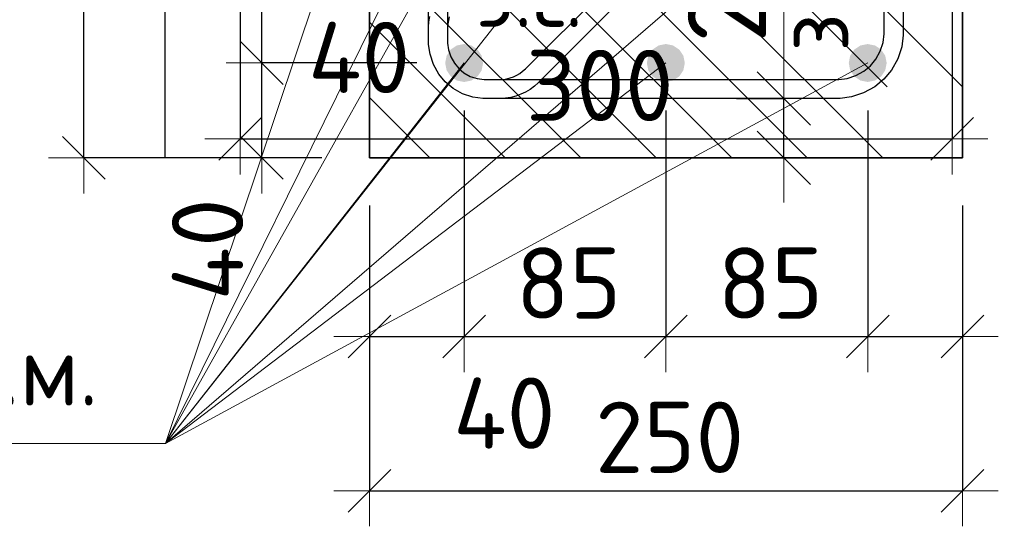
# Model space of a CAD drawing. Header units: metres. Extents: x -38 to 93, y -15 to 21.
# Tile 93 of 194: x 72.053 to 72.468, y 2.937 to 3.15. Entities that reach past the tile are written whole.
import ezdxf

# ---------------------------------------------------------------- set-up
doc = ezdxf.new("R2010")
doc.units = ezdxf.units.M
doc.header["$PDMODE"] = 65
doc.linetypes.add('______4', pattern=[0.135, 0.105, -0.03])
for name, color, linetype, lineweight in [('XR$3$Арм.стержн. Хомут', 240, 'Continuous', 35), ('XR$3$Арм.стержн.горизонт. 1', 180, 'Continuous', 35), ('XR$3$Размерная линия (1)', 7, 'Continuous', 13), ('XR$3$Размерная линия_ общее', 7, 'Continuous', 13), ('XR$5$Размерная линия (1)', 7, 'Continuous', 13)]:
    doc.layers.add(name, color=color, linetype=linetype, lineweight=lineweight)
doc.styles.add('ISOCPEUR', font='txt')
doc.dimstyles.new('DIMSTYLE_10', dxfattribs={"dimtxt": 0.033, "dimasz": 0.0375, "dimexe": 0, "dimexo": 0, "dimgap": 0.0165, "dimtad": 2, "dimdec": 0, "dimlfac": 1000, "dimrnd": 1, "dimzin": 12, "dimdsep": 46, "dimtxsty": 'ISOCPEUR', "dimblk1": 'ALL_ML_STRICH', "dimblk2": 'ALL_ML_STRICH', "dimsah": 1, "dimcen": 0, "dimclrd": 7, "dimclre": 256, "dimclrt": 7, "dimadec": 0, "dimazin": 0, "dimtfac": 1, "dimtdec": 0, "dimtix": 1, "dimtmove": 2, "dimatfit": 3, "dimfxl": 0, "dimtvp": 1.2, "dimtzin": 0, "dimlwd": 0, "dimlwe": -3, "dimarcsym": 0})
doc.dimstyles.new('DIMSTYLE_12', dxfattribs={"dimtxt": 0.03, "dimasz": 0.03, "dimexe": 0, "dimexo": 0, "dimgap": 0.015, "dimtad": 2, "dimdec": 0, "dimlfac": 1000, "dimrnd": 1, "dimzin": 12, "dimdsep": 46, "dimtxsty": 'ISOCPEUR', "dimblk1": 'ALL_ML_STRICH', "dimblk2": 'ALL_ML_STRICH', "dimsah": 1, "dimcen": 0, "dimclrd": 7, "dimclre": 256, "dimclrt": 7, "dimadec": 0, "dimazin": 0, "dimtfac": 1, "dimtdec": 0, "dimtix": 1, "dimtmove": 2, "dimatfit": 3, "dimfxl": 0, "dimtzin": 0, "dimlwd": 0, "dimlwe": -3, "dimarcsym": 0})
doc.dimstyles.new('DIMSTYLE_14', dxfattribs={"dimtxt": 0.03, "dimasz": 0.03, "dimexe": 0, "dimexo": 0, "dimgap": 0.015, "dimtad": 2, "dimdec": 0, "dimlfac": 1000, "dimrnd": 1, "dimzin": 12, "dimdsep": 46, "dimtxsty": 'ISOCPEUR', "dimblk1": 'ALL_ML_STRICH', "dimblk2": 'ALL_ML_STRICH', "dimsah": 1, "dimcen": 0, "dimclrd": 7, "dimclre": 256, "dimclrt": 7, "dimadec": 0, "dimazin": 0, "dimtfac": 1, "dimtdec": 0, "dimtix": 1, "dimtmove": 2, "dimatfit": 3, "dimfxl": 0, "dimtvp": 1.2, "dimtzin": 0, "dimlwd": 0, "dimlwe": -3, "dimarcsym": 0})
doc.dimstyles.new('DIMSTYLE_15', dxfattribs={"dimtxt": 0.03, "dimasz": 0.03, "dimexe": 0, "dimexo": 0, "dimgap": 0.015, "dimtad": 0, "dimdec": 0, "dimlfac": 1000, "dimrnd": 1, "dimzin": 12, "dimdsep": 46, "dimtxsty": 'ISOCPEUR', "dimblk1": 'ALL_ML_STRICH', "dimblk2": 'ALL_ML_STRICH', "dimsah": 1, "dimcen": 0, "dimclrd": 7, "dimclre": 256, "dimclrt": 7, "dimadec": 0, "dimazin": 0, "dimtfac": 1, "dimtdec": 0, "dimtix": 1, "dimtmove": 2, "dimatfit": 3, "dimfxl": 0, "dimtvp": 1.2, "dimtzin": 0, "dimlwd": 0, "dimlwe": -3, "dimarcsym": 0})
doc.dimstyles.new('DIMSTYLE_19', dxfattribs={"dimtxt": 0.03, "dimasz": 0.03, "dimexe": 0, "dimexo": 0, "dimgap": 0.015, "dimtad": 2, "dimdec": 0, "dimlfac": 1000, "dimrnd": 5, "dimzin": 12, "dimdsep": 46, "dimtxsty": 'ISOCPEUR', "dimblk1": 'ALL_ML_STRICH', "dimblk2": 'ALL_ML_STRICH', "dimsah": 1, "dimcen": 0, "dimclrd": 7, "dimclre": 256, "dimclrt": 7, "dimadec": 0, "dimazin": 0, "dimtfac": 1, "dimtdec": 0, "dimtix": 1, "dimtmove": 2, "dimatfit": 3, "dimfxl": 0, "dimtzin": 0, "dimlwd": 0, "dimlwe": -3, "dimarcsym": 0})
doc.dimstyles.new('DIMSTYLE_26', dxfattribs={"dimtxt": 0.03, "dimasz": 0.03, "dimexe": 0, "dimexo": 0, "dimgap": 0.015, "dimtad": 0, "dimdec": 0, "dimlfac": 1000, "dimrnd": 5, "dimzin": 12, "dimdsep": 46, "dimtxsty": 'ISOCPEUR', "dimblk1": 'ALL_ML_STRICH', "dimblk2": 'ALL_ML_STRICH', "dimsah": 1, "dimcen": 0, "dimclrd": 7, "dimclre": 256, "dimclrt": 7, "dimadec": 0, "dimazin": 0, "dimtfac": 1, "dimtdec": 0, "dimtix": 1, "dimtmove": 2, "dimatfit": 3, "dimfxl": 0, "dimtvp": 1.2, "dimtzin": 0, "dimlwd": 0, "dimlwe": -3, "dimarcsym": 0})

# ---------------------------------------------------------------- blocks, each defined once
blk = doc.blocks.new('ALL_ML_STRICH')
at = {"color": 0, "linetype": 'ByBlock', "lineweight": -2}
for p, q in [((0, -0.5), (0, 0.5)), ((-0.3, -0.3), (0.3, 0.3)), ((-1, 0), (0.5, 0))]:
    blk.add_line(p, q, dxfattribs=at)
blk = doc.blocks.new('*D63')
at = {"layer": 'DEFPOINTS', "color": 7, "linetype": 'Continuous', "lineweight": 13, "transparency": 33554687}
for p in [(72.20014, 3.17434), (72.20014, 3.13936), (72.22514, 3.13436)]:
    blk.add_point(p, dxfattribs=at)
at = {"layer": 'XR$3$Размерная линия_ общее', "color": 253, "linetype": 'Continuous', "lineweight": -2, "true_color": 0xa0a0a0, "transparency": 33554687}
for p, q in [((72.20014, 3.15936), (72.20014, 3.17434)), ((72.22514, 3.15436), (72.22514, 3.17434))]:
    blk.add_line(p, q, dxfattribs=at)
at = {"layer": 'XR$3$Размерная линия_ общее', "color": 7, "linetype": 'Continuous', "lineweight": -2, "transparency": 33554687}
blk.add_line((72.20014, 3.17434), (72.22514, 3.17434), dxfattribs=at)
at = {"layer": 'XR$3$Размерная линия_ общее', "color": 7, "linetype": 'Continuous', "lineweight": 13, "transparency": 33554687, "xscale": 0.0375, "yscale": 0.0375, "zscale": 0.0375, "rotation": 180}
blk.add_blockref('ALL_ML_STRICH', (72.20014, 3.17434), dxfattribs=at)
at = {"layer": 'XR$3$Размерная линия_ общее', "color": 7, "linetype": 'Continuous', "lineweight": 13, "transparency": 33554687, "xscale": 0.0375, "yscale": 0.0375, "zscale": 0.0375}
blk.add_blockref('ALL_ML_STRICH', (72.22514, 3.17434), dxfattribs=at)
at = {"layer": 'XR$3$Размерная линия_ общее', "color": 7, "linetype": 'Continuous', "lineweight": 13, "transparency": 33554687, "insert": (72.27186, 3.19834), "char_height": 0.033, "width": 0.066, "attachment_point": 5, "style": 'ISOCPEUR'}
blk.add_mtext('\\A1;{25}', dxfattribs=at)
at = {"layer": 'XR$3$Размерная линия_ общее', "color": 7, "linetype": 'Continuous', "lineweight": 13, "transparency": 33554687, "insert": (72.24492, 3.17413), "char_height": 0.027, "width": 0.00135, "attachment_point": 1, "line_spacing_factor": 0.60241, "style": 'ISOCPEUR'}
blk.add_mtext('з.с.', dxfattribs=at)
blk = doc.blocks.new('*D64')
at = {"layer": 'DEFPOINTS', "color": 7, "linetype": 'Continuous', "lineweight": 13, "transparency": 33554687}
for p in [(72.33484, 3.11697), (72.33984, 3.09197), (72.37483, 3.09197)]:
    blk.add_point(p, dxfattribs=at)
at = {"layer": 'XR$3$Размерная линия_ общее', "color": 253, "linetype": 'Continuous', "lineweight": -2, "true_color": 0xa0a0a0, "transparency": 33554687}
for p, q in [((72.35484, 3.11697), (72.37483, 3.11697)), ((72.35984, 3.09197), (72.37483, 3.09197))]:
    blk.add_line(p, q, dxfattribs=at)
at = {"layer": 'XR$3$Размерная линия_ общее', "color": 7, "linetype": 'Continuous', "lineweight": -2, "transparency": 33554687}
blk.add_line((72.37483, 3.09197), (72.37483, 3.11697), dxfattribs=at)
at = {"layer": 'XR$3$Размерная линия_ общее', "color": 7, "linetype": 'Continuous', "lineweight": 13, "transparency": 33554687, "xscale": 0.0375, "yscale": 0.0375, "zscale": 0.0375}
for p, rotation in [((72.37483, 3.11697), 90), ((72.37483, 3.09197), 270)]:
    blk.add_blockref('ALL_ML_STRICH', p, dxfattribs=dict(at, rotation=rotation))
at = {"layer": 'XR$3$Размерная линия_ общее', "color": 7, "linetype": 'Continuous', "lineweight": 13, "transparency": 33554687, "insert": (72.37504, 3.13675), "char_height": 0.027, "width": 0.00135, "attachment_point": 1, "rotation": 90, "line_spacing_factor": 0.60241, "style": 'ISOCPEUR'}
blk.add_mtext('з.с.', dxfattribs=at)
at = {"layer": 'XR$3$Размерная линия_ общее', "color": 7, "linetype": 'Continuous', "lineweight": 13, "transparency": 33554687, "insert": (72.35083, 3.1637), "char_height": 0.033, "width": 0.066, "attachment_point": 5, "rotation": 90, "style": 'ISOCPEUR'}
blk.add_mtext('\\A1;{25}', dxfattribs=at)
blk = doc.blocks.new('*D73')
at = {"layer": 'DEFPOINTS', "color": 7, "linetype": 'Continuous', "lineweight": 13, "transparency": 33554687}
for p in [(72.20018, 3.39197), (72.07983, 3.09197), (72.20014, 3.09197)]:
    blk.add_point(p, dxfattribs=at)
at = {"layer": 'XR$3$Размерная линия (1)', "color": 9, "linetype": 'Continuous', "lineweight": -2, "true_color": 0xc7c7c7, "transparency": 33554687}
for p, q in [((72.18018, 3.39197), (72.07983, 3.39197)), ((72.18014, 3.09197), (72.07983, 3.09197))]:
    blk.add_line(p, q, dxfattribs=at)
at = {"layer": 'XR$3$Размерная линия (1)', "color": 7, "linetype": 'Continuous', "lineweight": -2, "transparency": 33554687}
blk.add_line((72.07983, 3.09197), (72.07983, 3.39197), dxfattribs=at)
at = {"layer": 'XR$3$Размерная линия (1)', "color": 7, "linetype": 'Continuous', "lineweight": 13, "transparency": 33554687, "xscale": 0.03, "yscale": 0.03, "zscale": 0.03}
for p, rotation in [((72.07983, 3.39197), 90), ((72.07983, 3.09197), 270)]:
    blk.add_blockref('ALL_ML_STRICH', p, dxfattribs=dict(at, rotation=rotation))
at = {"layer": 'XR$3$Размерная линия (1)', "color": 7, "linetype": 'Continuous', "lineweight": 13, "transparency": 33554687, "insert": (72.05733, 3.24347), "char_height": 0.03, "width": 0.09, "attachment_point": 5, "rotation": 90, "style": 'ISOCPEUR'}
blk.add_mtext('\\A1;{300}', dxfattribs=at)
blk = doc.blocks.new('*D74')
at = {"layer": 'DEFPOINTS', "color": 7, "linetype": 'Continuous', "lineweight": 13, "transparency": 33554687}
for p in [(72.20018, 3.09197), (72.45014, 3.09197), (72.20018, 2.95174)]:
    blk.add_point(p, dxfattribs=at)
at = {"layer": 'XR$3$Размерная линия (1)', "color": 9, "linetype": 'Continuous', "lineweight": -2, "true_color": 0xc7c7c7, "transparency": 33554687}
for p, q in [((72.20018, 3.07197), (72.20018, 2.95174)), ((72.45014, 3.07197), (72.45014, 2.95174))]:
    blk.add_line(p, q, dxfattribs=at)
at = {"layer": 'XR$3$Размерная линия (1)', "color": 7, "linetype": 'Continuous', "lineweight": -2, "transparency": 33554687}
blk.add_line((72.20018, 2.95174), (72.45014, 2.95174), dxfattribs=at)
at = {"layer": 'XR$3$Размерная линия (1)', "color": 7, "linetype": 'Continuous', "lineweight": 13, "transparency": 33554687, "xscale": 0.03, "yscale": 0.03, "zscale": 0.03, "rotation": 180}
blk.add_blockref('ALL_ML_STRICH', (72.20018, 2.95174), dxfattribs=at)
at = {"layer": 'XR$3$Размерная линия (1)', "color": 7, "linetype": 'Continuous', "lineweight": 13, "transparency": 33554687, "xscale": 0.03, "yscale": 0.03, "zscale": 0.03}
blk.add_blockref('ALL_ML_STRICH', (72.45014, 2.95174), dxfattribs=at)
at = {"layer": 'XR$3$Размерная линия (1)', "color": 7, "linetype": 'Continuous', "lineweight": 13, "transparency": 33554687, "insert": (72.32666, 2.97424), "char_height": 0.03, "width": 0.09, "attachment_point": 5, "style": 'ISOCPEUR'}
blk.add_mtext('\\A1;{250}', dxfattribs=at)
blk = doc.blocks.new('*D75')
at = {"layer": 'DEFPOINTS', "color": 7, "linetype": 'Continuous', "lineweight": 13, "transparency": 33554687}
for p in [(72.2401, 3.13197), (72.20018, 3.09197), (72.20018, 3.01674)]:
    blk.add_point(p, dxfattribs=at)
at = {"layer": 'XR$3$Размерная линия (1)', "color": 9, "linetype": 'Continuous', "lineweight": -2, "true_color": 0xc7c7c7, "transparency": 33554687}
for p, q in [((72.2401, 3.11197), (72.2401, 3.01674)), ((72.20018, 3.07197), (72.20018, 3.01674))]:
    blk.add_line(p, q, dxfattribs=at)
at = {"layer": 'XR$3$Размерная линия (1)', "color": 7, "linetype": 'Continuous', "lineweight": -2, "transparency": 33554687}
blk.add_line((72.20018, 3.01674), (72.2401, 3.01674), dxfattribs=at)
at = {"layer": 'XR$3$Размерная линия (1)', "color": 7, "linetype": 'Continuous', "lineweight": 13, "transparency": 33554687, "xscale": 0.03, "yscale": 0.03, "zscale": 0.03, "rotation": 180}
blk.add_blockref('ALL_ML_STRICH', (72.20018, 3.01674), dxfattribs=at)
at = {"layer": 'XR$3$Размерная линия (1)', "color": 7, "linetype": 'Continuous', "lineweight": 13, "transparency": 33554687, "xscale": 0.03, "yscale": 0.03, "zscale": 0.03}
blk.add_blockref('ALL_ML_STRICH', (72.2401, 3.01674), dxfattribs=at)
at = {"layer": 'XR$3$Размерная линия (1)', "color": 7, "linetype": 'Continuous', "lineweight": 13, "transparency": 33554687, "insert": (72.25698, 2.98442), "char_height": 0.03, "width": 0.06, "attachment_point": 5, "style": 'ISOCPEUR'}
blk.add_mtext('\\A1;{40}', dxfattribs=at)
blk = doc.blocks.new('*D76')
at = {"layer": 'DEFPOINTS', "color": 7, "linetype": 'Continuous', "lineweight": 13, "transparency": 33554687}
for p in [(72.2401, 3.13197), (72.3251, 3.13197), (72.2401, 3.01674)]:
    blk.add_point(p, dxfattribs=at)
at = {"layer": 'XR$3$Размерная линия (1)', "color": 9, "linetype": 'Continuous', "lineweight": -2, "true_color": 0xc7c7c7, "transparency": 33554687}
for p, q in [((72.2401, 3.11197), (72.2401, 3.01674)), ((72.3251, 3.11197), (72.3251, 3.01674))]:
    blk.add_line(p, q, dxfattribs=at)
at = {"layer": 'XR$3$Размерная линия (1)', "color": 7, "linetype": 'Continuous', "lineweight": -2, "transparency": 33554687}
blk.add_line((72.2401, 3.01674), (72.3251, 3.01674), dxfattribs=at)
at = {"layer": 'XR$3$Размерная линия (1)', "color": 7, "linetype": 'Continuous', "lineweight": 13, "transparency": 33554687, "xscale": 0.03, "yscale": 0.03, "zscale": 0.03, "rotation": 180}
blk.add_blockref('ALL_ML_STRICH', (72.2401, 3.01674), dxfattribs=at)
at = {"layer": 'XR$3$Размерная линия (1)', "color": 7, "linetype": 'Continuous', "lineweight": 13, "transparency": 33554687, "xscale": 0.03, "yscale": 0.03, "zscale": 0.03}
blk.add_blockref('ALL_ML_STRICH', (72.3251, 3.01674), dxfattribs=at)
at = {"layer": 'XR$3$Размерная линия (1)', "color": 7, "linetype": 'Continuous', "lineweight": 13, "transparency": 33554687, "insert": (72.2841, 3.03924), "char_height": 0.03, "width": 0.06, "attachment_point": 5, "style": 'ISOCPEUR'}
blk.add_mtext('\\A1;{85}', dxfattribs=at)
blk = doc.blocks.new('*D77')
at = {"layer": 'DEFPOINTS', "color": 7, "linetype": 'Continuous', "lineweight": 13, "transparency": 33554687}
for p in [(72.3251, 3.13197), (72.41018, 3.13197), (72.3251, 3.01674)]:
    blk.add_point(p, dxfattribs=at)
at = {"layer": 'XR$3$Размерная линия (1)', "color": 9, "linetype": 'Continuous', "lineweight": -2, "true_color": 0xc7c7c7, "transparency": 33554687}
for p, q in [((72.3251, 3.11197), (72.3251, 3.01674)), ((72.41018, 3.11197), (72.41018, 3.01674))]:
    blk.add_line(p, q, dxfattribs=at)
at = {"layer": 'XR$3$Размерная линия (1)', "color": 7, "linetype": 'Continuous', "lineweight": -2, "transparency": 33554687}
blk.add_line((72.3251, 3.01674), (72.41018, 3.01674), dxfattribs=at)
at = {"layer": 'XR$3$Размерная линия (1)', "color": 7, "linetype": 'Continuous', "lineweight": 13, "transparency": 33554687, "xscale": 0.03, "yscale": 0.03, "zscale": 0.03, "rotation": 180}
blk.add_blockref('ALL_ML_STRICH', (72.3251, 3.01674), dxfattribs=at)
at = {"layer": 'XR$3$Размерная линия (1)', "color": 7, "linetype": 'Continuous', "lineweight": 13, "transparency": 33554687, "xscale": 0.03, "yscale": 0.03, "zscale": 0.03}
blk.add_blockref('ALL_ML_STRICH', (72.41018, 3.01674), dxfattribs=at)
at = {"layer": 'XR$3$Размерная линия (1)', "color": 7, "linetype": 'Continuous', "lineweight": 13, "transparency": 33554687, "insert": (72.36914, 3.03924), "char_height": 0.03, "width": 0.06, "attachment_point": 5, "style": 'ISOCPEUR'}
blk.add_mtext('\\A1;{85}', dxfattribs=at)
blk = doc.blocks.new('*D78')
at = {"layer": 'DEFPOINTS', "color": 7, "linetype": 'Continuous', "lineweight": 13, "transparency": 33554687}
for p in [(72.41018, 3.13197), (72.45014, 3.09197), (72.41018, 3.01674)]:
    blk.add_point(p, dxfattribs=at)
at = {"layer": 'XR$3$Размерная линия (1)', "color": 9, "linetype": 'Continuous', "lineweight": -2, "true_color": 0xc7c7c7, "transparency": 33554687}
for p, q in [((72.41018, 3.11197), (72.41018, 3.01674)), ((72.45014, 3.07197), (72.45014, 3.01674))]:
    blk.add_line(p, q, dxfattribs=at)
at = {"layer": 'XR$3$Размерная линия (1)', "color": 7, "linetype": 'Continuous', "lineweight": -2, "transparency": 33554687}
blk.add_line((72.41018, 3.01674), (72.45014, 3.01674), dxfattribs=at)
at = {"layer": 'XR$3$Размерная линия (1)', "color": 7, "linetype": 'Continuous', "lineweight": 13, "transparency": 33554687, "xscale": 0.03, "yscale": 0.03, "zscale": 0.03, "rotation": 180}
blk.add_blockref('ALL_ML_STRICH', (72.41018, 3.01674), dxfattribs=at)
at = {"layer": 'XR$3$Размерная линия (1)', "color": 7, "linetype": 'Continuous', "lineweight": 13, "transparency": 33554687, "xscale": 0.03, "yscale": 0.03, "zscale": 0.03}
blk.add_blockref('ALL_ML_STRICH', (72.45014, 3.01674), dxfattribs=at)
at = {"layer": 'XR$3$Размерная линия (1)', "color": 7, "linetype": 'Continuous', "lineweight": 13, "transparency": 33554687, "insert": (72.49048, 3.03894), "char_height": 0.03, "width": 0.06, "attachment_point": 5, "style": 'ISOCPEUR'}
blk.add_mtext('\\A1;{40}', dxfattribs=at)
blk = doc.blocks.new('*D369')
at = {"layer": 'DEFPOINTS', "color": 7, "linetype": 'Continuous', "lineweight": 13, "transparency": 33554687}
for p in [(72.2401, 3.13197), (72.15483, 3.09197), (72.20014, 3.09197)]:
    blk.add_point(p, dxfattribs=at)
at = {"layer": 'XR$3$Размерная линия (1)', "color": 9, "linetype": 'Continuous', "lineweight": -2, "true_color": 0xc7c7c7, "transparency": 33554687}
for p, q in [((72.2201, 3.13197), (72.15483, 3.13197)), ((72.18014, 3.09197), (72.15483, 3.09197))]:
    blk.add_line(p, q, dxfattribs=at)
at = {"layer": 'XR$3$Размерная линия (1)', "color": 7, "linetype": 'Continuous', "lineweight": -2, "transparency": 33554687}
blk.add_line((72.15483, 3.09197), (72.15483, 3.13197), dxfattribs=at)
at = {"layer": 'XR$3$Размерная линия (1)', "color": 7, "linetype": 'Continuous', "lineweight": 13, "transparency": 33554687, "xscale": 0.03, "yscale": 0.03, "zscale": 0.03}
for p, rotation in [((72.15483, 3.13197), 90), ((72.15483, 3.09197), 270)]:
    blk.add_blockref('ALL_ML_STRICH', p, dxfattribs=dict(at, rotation=rotation))
at = {"layer": 'XR$3$Размерная линия (1)', "color": 7, "linetype": 'Continuous', "lineweight": 13, "transparency": 33554687, "insert": (72.13193, 3.05341), "char_height": 0.03, "width": 0.06, "attachment_point": 5, "rotation": 90, "style": 'ISOCPEUR'}
blk.add_mtext('\\A1;{40}', dxfattribs=at)
blk = doc.blocks.new('*D370')
at = {"layer": 'DEFPOINTS', "color": 7, "linetype": 'Continuous', "lineweight": 13, "transparency": 33554687}
for p in [(72.2401, 3.22697), (72.15483, 3.13197), (72.2401, 3.13197)]:
    blk.add_point(p, dxfattribs=at)
at = {"layer": 'XR$3$Размерная линия (1)', "color": 9, "linetype": 'Continuous', "lineweight": -2, "true_color": 0xc7c7c7, "transparency": 33554687}
for p, q in [((72.2201, 3.22697), (72.15483, 3.22697)), ((72.2201, 3.13197), (72.15483, 3.13197))]:
    blk.add_line(p, q, dxfattribs=at)
at = {"layer": 'XR$3$Размерная линия (1)', "color": 7, "linetype": 'Continuous', "lineweight": -2, "transparency": 33554687}
blk.add_line((72.15483, 3.13197), (72.15483, 3.22697), dxfattribs=at)
at = {"layer": 'XR$3$Размерная линия (1)', "color": 7, "linetype": 'Continuous', "lineweight": 13, "transparency": 33554687, "xscale": 0.03, "yscale": 0.03, "zscale": 0.03}
for p, rotation in [((72.15483, 3.22697), 90), ((72.15483, 3.13197), 270)]:
    blk.add_blockref('ALL_ML_STRICH', p, dxfattribs=dict(at, rotation=rotation))
at = {"layer": 'XR$3$Размерная линия (1)', "color": 7, "linetype": 'Continuous', "lineweight": 13, "transparency": 33554687, "insert": (72.13233, 3.18097), "char_height": 0.03, "width": 0.06, "attachment_point": 5, "rotation": 90, "style": 'ISOCPEUR'}
blk.add_mtext('\\A1;{95}', dxfattribs=at)
blk = doc.blocks.new('*D712')
at = {"layer": 'DEFPOINTS', "color": 7, "linetype": 'Continuous', "lineweight": 13, "transparency": 33554687}
for p in [(72.14573, 3.249), (72.44573, 3.249), (72.14573, 3.10001)]:
    blk.add_point(p, dxfattribs=at)
at = {"layer": 'XR$5$Размерная линия (1)', "color": 9, "linetype": 'Continuous', "lineweight": -2, "true_color": 0xc7c7c7, "transparency": 33554687}
for p, q in [((72.14573, 3.229), (72.14573, 3.10001)), ((72.44573, 3.229), (72.44573, 3.10001))]:
    blk.add_line(p, q, dxfattribs=at)
at = {"layer": 'XR$5$Размерная линия (1)', "color": 7, "linetype": 'Continuous', "lineweight": -2, "transparency": 33554687}
blk.add_line((72.14573, 3.10001), (72.44573, 3.10001), dxfattribs=at)
at = {"layer": 'XR$5$Размерная линия (1)', "color": 7, "linetype": 'Continuous', "lineweight": 13, "transparency": 33554687, "xscale": 0.03, "yscale": 0.03, "zscale": 0.03, "rotation": 180}
blk.add_blockref('ALL_ML_STRICH', (72.14573, 3.10001), dxfattribs=at)
at = {"layer": 'XR$5$Размерная линия (1)', "color": 7, "linetype": 'Continuous', "lineweight": 13, "transparency": 33554687, "xscale": 0.03, "yscale": 0.03, "zscale": 0.03}
blk.add_blockref('ALL_ML_STRICH', (72.44573, 3.10001), dxfattribs=at)
at = {"layer": 'XR$5$Размерная линия (1)', "color": 7, "linetype": 'Continuous', "lineweight": 13, "transparency": 33554687, "insert": (72.29723, 3.12251), "char_height": 0.03, "width": 0.09, "attachment_point": 5, "style": 'ISOCPEUR'}
blk.add_mtext('\\A1;{300}', dxfattribs=at)
blk = doc.blocks.new('*D713')
at = {"layer": 'DEFPOINTS', "color": 7, "linetype": 'Continuous', "lineweight": 13, "transparency": 33554687}
for p in [(72.18565, 3.289), (72.14573, 3.249), (72.14573, 3.17501)]:
    blk.add_point(p, dxfattribs=at)
at = {"layer": 'XR$5$Размерная линия (1)', "color": 9, "linetype": 'Continuous', "lineweight": -2, "true_color": 0xc7c7c7, "transparency": 33554687}
for p, q in [((72.18565, 3.269), (72.18565, 3.17501)), ((72.14573, 3.229), (72.14573, 3.17501))]:
    blk.add_line(p, q, dxfattribs=at)
at = {"layer": 'XR$5$Размерная линия (1)', "color": 7, "linetype": 'Continuous', "lineweight": -2, "transparency": 33554687}
blk.add_line((72.14573, 3.17501), (72.18565, 3.17501), dxfattribs=at)
at = {"layer": 'XR$5$Размерная линия (1)', "color": 7, "linetype": 'Continuous', "lineweight": 13, "transparency": 33554687, "xscale": 0.03, "yscale": 0.03, "zscale": 0.03, "rotation": 180}
blk.add_blockref('ALL_ML_STRICH', (72.14573, 3.17501), dxfattribs=at)
at = {"layer": 'XR$5$Размерная линия (1)', "color": 7, "linetype": 'Continuous', "lineweight": 13, "transparency": 33554687, "xscale": 0.03, "yscale": 0.03, "zscale": 0.03}
blk.add_blockref('ALL_ML_STRICH', (72.18565, 3.17501), dxfattribs=at)
at = {"layer": 'XR$5$Размерная линия (1)', "color": 7, "linetype": 'Continuous', "lineweight": 13, "transparency": 33554687, "insert": (72.19582, 3.1343), "char_height": 0.03, "width": 0.06, "attachment_point": 5, "style": 'ISOCPEUR'}
blk.add_mtext('\\A1;{40}', dxfattribs=at)

msp = doc.modelspace()

# ---------------------------------------------------------------- hatches: boundary and pattern name
at = {"linetype": 'Continuous', "lineweight": 25, "transparency": 33554687}
h = msp.add_hatch(dxfattribs=at)
h.set_pattern_fill('__________540', scale=0.015, style=0, pattern_type=2)
h.set_pattern_definition([(135, (0, 0), (-0.031819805, -0.031819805), [0.4, -0.05, 0, -0.05]), (135, (-0.01591, -0.01591), (-0.031819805, -0.031819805), [0.8, -0.1, 0.1, -0.1])])
h.paths.add_polyline_path([(72.20014, 3.09197), (72.45014, 3.09197), (72.45014, 3.19197), (72.20014, 3.19197)], flags=0)
at = {"layer": 'XR$3$Арм.стержн.горизонт. 1', "linetype": 'Continuous', "lineweight": 50, "transparency": 33554687}
for points in [[(72.24806, 3.13197), (72.24745, 3.13503), (72.24572, 3.13763), (72.24312, 3.13936), (72.24006, 3.13997), (72.237, 3.13936), (72.23441, 3.13763), (72.23267, 3.13503), (72.23206, 3.13197), (72.23267, 3.12891), (72.23441, 3.12632), (72.237, 3.12458), (72.24006, 3.12397), (72.24312, 3.12458), (72.24572, 3.12632), (72.24745, 3.12891)], [(72.33306, 3.13197), (72.33245, 3.13503), (72.33072, 3.13763), (72.32812, 3.13936), (72.32506, 3.13997), (72.322, 3.13936), (72.31941, 3.13763), (72.31767, 3.13503), (72.31706, 3.13197), (72.31767, 3.12891), (72.31941, 3.12632), (72.322, 3.12458), (72.32506, 3.12397), (72.32812, 3.12458), (72.33072, 3.12632), (72.33245, 3.12891)], [(72.41814, 3.13197), (72.41753, 3.13503), (72.4158, 3.13763), (72.4132, 3.13936), (72.41014, 3.13997), (72.40708, 3.13936), (72.40448, 3.13763), (72.40275, 3.13503), (72.40214, 3.13197), (72.40275, 3.12891), (72.40448, 3.12632), (72.40708, 3.12458), (72.41014, 3.12397), (72.4132, 3.12458), (72.4158, 3.12632), (72.41753, 3.12891)]]:
    msp.add_hatch(color=7, dxfattribs=at).paths.add_polyline_path(points)

# ---------------------------------------------------------------- linework, layer by layer
at = {"color": 7, "linetype": '______4', "lineweight": 25, "transparency": 33554687}
msp.add_line((72.11412, 3.09197), (72.11412, 3.49197), dxfattribs=at)
at = {"color": 7, "linetype": 'Continuous', "lineweight": 35, "transparency": 33554687}
for p, q in [((72.20014, 3.19197), (72.20014, 3.09197)), ((72.45014, 3.09197), (72.45014, 3.19197)), ((72.20014, 3.09197), (72.45014, 3.09197))]:
    msp.add_line(p, q, dxfattribs=at)
at = {"color": 7, "linetype": 'Continuous', "lineweight": 13, "transparency": 33554687}
msp.add_line((72.37483, 3.11697), (72.37483, 3.18097), dxfattribs=at)
at = {"layer": 'XR$3$Арм.стержн. Хомут', "color": 40, "linetype": 'Continuous', "lineweight": 25, "transparency": 33554687}
for points in [[(72.30331, 3.15558), (72.27132, 3.12359), (72.26969, 3.12218), (72.26788, 3.12087), (72.26594, 3.11973), (72.26394, 3.1188), (72.26187, 3.11805), (72.2597, 3.11748), (72.25749, 3.11712), (72.25534, 3.11697), (72.24795, 3.11697), (72.24378, 3.11755), (72.23943, 3.11899), (72.23542, 3.12123), (72.23212, 3.12399), (72.22936, 3.12729), (72.22712, 3.1313), (72.22568, 3.13565), (72.2251, 3.13982), (72.2251, 3.3373)], [(72.42514, 3.3373), (72.42514, 3.14365), (72.42446, 3.13877), (72.42279, 3.13369), (72.42017, 3.12901), (72.41695, 3.12516), (72.4131, 3.12194), (72.40842, 3.11933), (72.40334, 3.11765), (72.39846, 3.11697), (72.24795, 3.11697), (72.24378, 3.11755), (72.23943, 3.11899), (72.23542, 3.12123), (72.23212, 3.12399), (72.22936, 3.12729), (72.22712, 3.1313), (72.22568, 3.13565), (72.2251, 3.13982), (72.2251, 3.14721), (72.22525, 3.14936), (72.22561, 3.15157)], [(72.30331, 3.15558), (72.27132, 3.12359), (72.26969, 3.12218), (72.26788, 3.12087), (72.26594, 3.11973), (72.26394, 3.1188), (72.26187, 3.11805), (72.2597, 3.11748), (72.25749, 3.11712), (72.25534, 3.11697), (72.24795, 3.11697), (72.24378, 3.11755), (72.23943, 3.11899), (72.23542, 3.12123), (72.23212, 3.12399), (72.22936, 3.12729), (72.22712, 3.1313), (72.22568, 3.13565), (72.2251, 3.13982), (72.2251, 3.3373)], [(72.42514, 3.3373), (72.42514, 3.14365), (72.42446, 3.13877), (72.42279, 3.13369), (72.42017, 3.12901), (72.41695, 3.12516), (72.4131, 3.12194), (72.40842, 3.11933), (72.40334, 3.11765), (72.39846, 3.11697), (72.24795, 3.11697), (72.24378, 3.11755), (72.23943, 3.11899), (72.23542, 3.12123), (72.23212, 3.12399), (72.22936, 3.12729), (72.22712, 3.1313), (72.22568, 3.13565), (72.2251, 3.13982), (72.2251, 3.14721), (72.22525, 3.14936), (72.22561, 3.15157)], [(72.30331, 3.15558), (72.27132, 3.12359), (72.26969, 3.12218), (72.26788, 3.12087), (72.26594, 3.11973), (72.26394, 3.1188), (72.26187, 3.11805), (72.2597, 3.11748), (72.25749, 3.11712), (72.25534, 3.11697), (72.24795, 3.11697), (72.24378, 3.11755), (72.23943, 3.11899), (72.23542, 3.12123), (72.23212, 3.12399), (72.22936, 3.12729), (72.22712, 3.1313), (72.22568, 3.13565), (72.2251, 3.13982), (72.2251, 3.3373)], [(72.42514, 3.3373), (72.42514, 3.14365), (72.42446, 3.13877), (72.42279, 3.13369), (72.42017, 3.12901), (72.41695, 3.12516), (72.4131, 3.12194), (72.40842, 3.11933), (72.40334, 3.11765), (72.39846, 3.11697), (72.24795, 3.11697), (72.24378, 3.11755), (72.23943, 3.11899), (72.23542, 3.12123), (72.23212, 3.12399), (72.22936, 3.12729), (72.22712, 3.1313), (72.22568, 3.13565), (72.2251, 3.13982), (72.2251, 3.14721), (72.22525, 3.14936), (72.22561, 3.15157)], [(72.23382, 3.15137), (72.23345, 3.14992), (72.23321, 3.14844), (72.2331, 3.14692), (72.2331, 3.14038), (72.23351, 3.13747), (72.23447, 3.13454), (72.23598, 3.13185), (72.2378, 3.12967), (72.23998, 3.12785), (72.24267, 3.12634), (72.2456, 3.12538), (72.24851, 3.12497), (72.39791, 3.12497), (72.40152, 3.12548), (72.40519, 3.12668), (72.40854, 3.12856), (72.41127, 3.13084), (72.41355, 3.13357), (72.41543, 3.13693), (72.41664, 3.14059), (72.41714, 3.1442), (72.41714, 3.33674)], [(72.2331, 3.33674), (72.2331, 3.14038), (72.23351, 3.13747), (72.23447, 3.13454), (72.23598, 3.13185), (72.2378, 3.12967), (72.23998, 3.12785), (72.24267, 3.12634), (72.2456, 3.12538), (72.24851, 3.12497), (72.25505, 3.12497), (72.25657, 3.12508), (72.25805, 3.12532), (72.2595, 3.1257), (72.26088, 3.12619), (72.26221, 3.12682), (72.2635, 3.12758), (72.26472, 3.12846), (72.26586, 3.12945), (72.29765, 3.16124)], [(72.23382, 3.15137), (72.23345, 3.14992), (72.23321, 3.14844), (72.2331, 3.14692), (72.2331, 3.14038), (72.23351, 3.13747), (72.23447, 3.13454), (72.23598, 3.13185), (72.2378, 3.12967), (72.23998, 3.12785), (72.24267, 3.12634), (72.2456, 3.12538), (72.24851, 3.12497), (72.39791, 3.12497), (72.40152, 3.12548), (72.40519, 3.12668), (72.40854, 3.12856), (72.41127, 3.13084), (72.41355, 3.13357), (72.41543, 3.13693), (72.41664, 3.14059), (72.41714, 3.1442), (72.41714, 3.33674)], [(72.2331, 3.33674), (72.2331, 3.14038), (72.23351, 3.13747), (72.23447, 3.13454), (72.23598, 3.13185), (72.2378, 3.12967), (72.23998, 3.12785), (72.24267, 3.12634), (72.2456, 3.12538), (72.24851, 3.12497), (72.25505, 3.12497), (72.25657, 3.12508), (72.25805, 3.12532), (72.2595, 3.1257), (72.26088, 3.12619), (72.26221, 3.12682), (72.2635, 3.12758), (72.26472, 3.12846), (72.26586, 3.12945), (72.29765, 3.16124)], [(72.23382, 3.15137), (72.23345, 3.14992), (72.23321, 3.14844), (72.2331, 3.14692), (72.2331, 3.14038), (72.23351, 3.13747), (72.23447, 3.13454), (72.23598, 3.13185), (72.2378, 3.12967), (72.23998, 3.12785), (72.24267, 3.12634), (72.2456, 3.12538), (72.24851, 3.12497), (72.39791, 3.12497), (72.40152, 3.12548), (72.40519, 3.12668), (72.40854, 3.12856), (72.41127, 3.13084), (72.41355, 3.13357), (72.41543, 3.13693), (72.41664, 3.14059), (72.41714, 3.1442), (72.41714, 3.33674)], [(72.2331, 3.33674), (72.2331, 3.14038), (72.23351, 3.13747), (72.23447, 3.13454), (72.23598, 3.13185), (72.2378, 3.12967), (72.23998, 3.12785), (72.24267, 3.12634), (72.2456, 3.12538), (72.24851, 3.12497), (72.25505, 3.12497), (72.25657, 3.12508), (72.25805, 3.12532), (72.2595, 3.1257), (72.26088, 3.12619), (72.26221, 3.12682), (72.2635, 3.12758), (72.26472, 3.12846), (72.26586, 3.12945), (72.29765, 3.16124)]]:
    msp.add_lwpolyline(points, dxfattribs=at)
at = {"layer": 'XR$3$Арм.стержн.горизонт. 1', "color": 7, "linetype": 'Continuous', "lineweight": 13, "transparency": 33554687}
for p, q in [((72.11417, 2.97167), (72.32503, 3.34697)), ((72.11417, 2.97167), (72.4101, 3.34697)), ((72.11417, 2.97167), (72.2401, 3.34697)), ((72.11417, 2.97167), (72.24006, 3.22697)), ((72.11417, 2.97167), (72.41014, 3.22697)), ((72.11417, 2.97167), (72.32506, 3.13197)), ((72.11417, 2.97167), (72.41014, 3.13197)), ((72.11417, 2.97167), (72.24006, 3.13197)), ((71.88817, 2.97167), (72.11417, 2.97167))]:
    msp.add_line(p, q, dxfattribs=at)

# ---------------------------------------------------------------- texts
at = {"layer": 'XR$3$Арм.стержн.горизонт. 1', "color": 7, "linetype": 'Continuous', "lineweight": 25, "transparency": 33554687, "insert": (71.90817, 2.98767), "char_height": 0.03, "width": 0.1999832, "attachment_point": 7, "style": 'ISOCPEUR'}
msp.add_mtext('\\W0.94;ø16 L=п.м.', dxfattribs=at)

# ---------------------------------------------------------------- dimensions: what is measured, and where the dimension line sits
at = {"layer": 'XR$3$Размерная линия (1)', "color": 7, "linetype": 'Continuous', "lineweight": 13, "transparency": 33554687}
for base, p1, p2, dimstyle, picture, middle in [((72.07983, 3.39197), (72.18014, 3.09197), (72.18018, 3.39197), 'DIMSTYLE_12', '*D73', (72.05733, 3.24347)), ((72.15483, 3.22697), (72.2201, 3.13197), (72.2201, 3.22697), 'DIMSTYLE_12', '*D370', (72.13233, 3.18097)), ((72.15483, 3.13197), (72.18014, 3.09197), (72.2201, 3.13197), 'DIMSTYLE_14', '*D369', (72.13193, 3.05341))]:
    dim = msp.add_linear_dim(base=base, p1=p1, p2=p2, angle=90, dimstyle=dimstyle, override={"dimpost": '<>', "dimclrd": 7, "dimclre": 9, "dimclrt": 7, "dimlwd": 0, "dimlwe": 65533}, dxfattribs=at)
    dim.commit()
    dim.dimension.update_dxf_attribs({"geometry": picture, "text_midpoint": middle, "dimtype": 160})
for base, p1, p2, dimstyle, picture, middle in [((72.2401, 3.01674), (72.20018, 3.07197), (72.2401, 3.11197), 'DIMSTYLE_15', '*D75', (72.25698, 2.98442)), ((72.3251, 3.01674), (72.2401, 3.11197), (72.3251, 3.11197), 'DIMSTYLE_12', '*D76', (72.2841, 3.03924)), ((72.41018, 3.01674), (72.3251, 3.11197), (72.41018, 3.11197), 'DIMSTYLE_12', '*D77', (72.36914, 3.03924)), ((72.45014, 3.01674), (72.41018, 3.11197), (72.45014, 3.07197), 'DIMSTYLE_14', '*D78', (72.49048, 3.03894)), ((72.45014, 2.95174), (72.20018, 3.07197), (72.45014, 3.07197), 'DIMSTYLE_12', '*D74', (72.32666, 2.97424))]:
    dim = msp.add_linear_dim(base=base, p1=p1, p2=p2, dimstyle=dimstyle, override={"dimpost": '<>', "dimclrd": 7, "dimclre": 9, "dimclrt": 7, "dimlwd": 0, "dimlwe": 65533}, dxfattribs=at)
    dim.commit()
    dim.dimension.update_dxf_attribs({"geometry": picture, "text_midpoint": middle, "dimtype": 160})
at = {"layer": 'XR$3$Размерная линия_ общее', "color": 7, "linetype": 'Continuous', "lineweight": 13, "transparency": 33554687}
dim = msp.add_linear_dim(base=(72.22514, 3.17434), p1=(72.20014, 3.15936), p2=(72.22514, 3.15436), text='<>\\Xз.с.', dimstyle='DIMSTYLE_10', override={"dimpost": '<>', "dimclrd": 7, "dimclre": 253, "dimclrt": 7, "dimlwd": 0, "dimlwe": 65533}, dxfattribs=at)
dim.commit()
dim.dimension.update_dxf_attribs({"geometry": '*D63', "text_midpoint": (72.27186, 3.19834), "dimtype": 160})
dim = msp.add_linear_dim(base=(72.37483, 3.11697), p1=(72.35984, 3.09197), p2=(72.35484, 3.11697), angle=90, text='<>\\Xз.с.', dimstyle='DIMSTYLE_10', override={"dimpost": '<>', "dimclrd": 7, "dimclre": 253, "dimclrt": 7, "dimlwd": 0, "dimlwe": 65533}, dxfattribs=at)
dim.commit()
dim.dimension.update_dxf_attribs({"geometry": '*D64', "text_midpoint": (72.35083, 3.1637), "dimtype": 160})
at = {"layer": 'XR$5$Размерная линия (1)', "color": 7, "linetype": 'Continuous', "lineweight": 13, "transparency": 33554687}
for base, p2, dimstyle, picture, middle in [((72.18565, 3.17501), (72.18565, 3.269), 'DIMSTYLE_26', '*D713', (72.19582, 3.1343)), ((72.44573, 3.10001), (72.44573, 3.229), 'DIMSTYLE_19', '*D712', (72.29723, 3.12251))]:
    dim = msp.add_linear_dim(base=base, p1=(72.14573, 3.229), p2=p2, dimstyle=dimstyle, override={"dimpost": '<>', "dimclrd": 7, "dimclre": 9, "dimclrt": 7, "dimlwd": 0, "dimlwe": 65533}, dxfattribs=at)
    dim.commit()
    dim.dimension.update_dxf_attribs({"geometry": picture, "text_midpoint": middle, "dimtype": 160})

doc.saveas('drawing.dxf')
